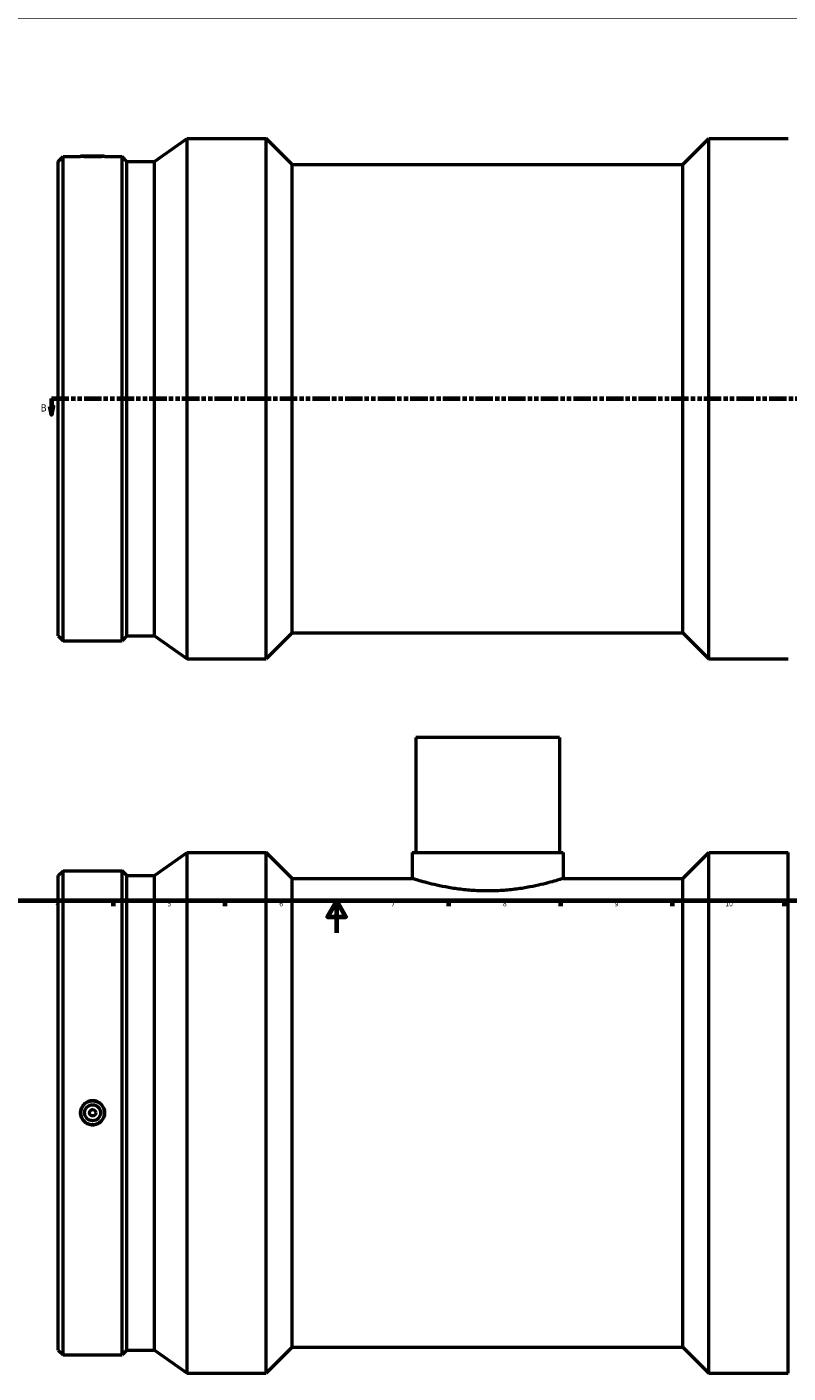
# Model space of a CAD drawing. Header units: millimetres. Extents: x -224 to 1452, y -276 to 1428.
# Tile 2 of 6: x 226 to 703, y -276 to 567. Entities that reach past the tile are written whole.
import ezdxf

# ---------------------------------------------------------------- set-up
doc = ezdxf.new("R2010")
doc.units = ezdxf.units.MM
doc.linetypes.add('DOUBLE_DASH_CHAIN', pattern=[1.2403, 0.6614, -0.0827, 0.1654, -0.0827, 0.1654, -0.0827])
for name, color, linetype, lineweight in [('Border (ANSI)', 7, 'Continuous', 70), ('Section Line (ANSI)', 7, 'DOUBLE_DASH_CHAIN', 70), ('Visible (ANSI)', 7, 'Continuous', 50)]:
    doc.layers.add(name, color=color, linetype=linetype, lineweight=lineweight)
doc.styles.add('Label Text (ANSI)', font='tahoma.ttf')
doc.styles.add('Note Text (ANSI)', font='tahoma.ttf')

# ---------------------------------------------------------------- blocks, each defined once
blk = doc.blocks.new('Borders Default Border')
at = {"layer": 'Border (ANSI)'}
for p, q in [((280.33, 20), (280.33, 16.55)), ((350.42, 20), (350.42, 16.55)), ((490.58, 20), (490.58, 16.55)), ((560.67, 20), (560.67, 16.55)), ((630.75, 20), (630.75, 16.55)), ((700.83, 20), (700.83, 16.55))]:
    blk.add_line(p, q, dxfattribs=at)
at = {"layer": 'Border (ANSI)', "flags": 128}
for points in [[(20, 20), (20, 574), (821, 574), (821, 20), (20, 20)], [(420.5, 0), (420.5, 20), (414.73, 10), (426.27, 10), (420.5, 20)]]:
    blk.add_lwpolyline(points, dxfattribs=at)
at = {"layer": 'Border (ANSI)', "attachment_point": 7, "style": 'Note Text (ANSI)'}
for s, insert, char_height in [('4', (244.23, 16.55), 3.05), ('5', (314.48, 16.49), 3.05), ('6', (384.49, 16.49), 3.05), ('7', (454.6, 16.55), 3.05), ('8', (524.63, 16.48), 3.05), ('9', (594.7, 16.49), 3.05), ('10', (663.96, 16.49), 3.048)]:
    blk.add_mtext(s, dxfattribs=dict(at, insert=insert, char_height=char_height))
blk = doc.blocks.new('2dTransSection0')
at = {"layer": 'Section Line (ANSI)', "linetype": 'Continuous'}
for p, q in [((240.73, 329.43), (241.73, 324.43)), ((242.73, 329.43), (240.73, 329.43)), ((241.73, 334.43), (252.57, 334.43)), ((241.73, 334.43), (241.73, 329.43)), ((241.73, 329.43), (241.73, 324.43)), ((241.73, 324.43), (242.73, 329.43))]:
    blk.add_line(p, q, dxfattribs=at)
at = {"layer": 'Section Line (ANSI)', "linetype": 'DOUBLE_DASH_CHAIN', "ltscale": 16.48111}
blk.add_line((241.73, 334.43), (763.61, 334.43), dxfattribs=at)
at = {"layer": 'Section Line (ANSI)', "linetype": 'Continuous', "flags": 128}
blk.add_lwpolyline([(240.73, 329.43), (241.73, 324.43), (242.73, 329.43), (240.73, 329.43)], dxfattribs=at)
at = {"layer": 'Section Line (ANSI)'}
blk.add_solid([(240.73, 329.43), (241.73, 324.43), (242.73, 329.43), (240.73, 329.43)], dxfattribs=at)
at = {"layer": 'Section Line (ANSI)', "insert": (234.99, 326.36), "char_height": 4.57, "attachment_point": 7, "style": 'Label Text (ANSI)'}
blk.add_mtext('B', dxfattribs=at)

msp = doc.modelspace()

# ---------------------------------------------------------------- linework, layer by layer
at = {"layer": 'Visible (ANSI)'}
for p, q in [((306.231, 482.986), (326.731, 497.427)), ((326.731, 171.427), (326.731, 497.427)), ((326.731, 497.427), (376.336, 497.427)), ((376.336, 171.427), (376.336, 497.427)), ((392.636, 481.127), (376.336, 497.427)), ((637.426, 481.127), (653.726, 497.427)), ((653.726, 171.427), (653.726, 497.427)), ((653.726, 497.427), (703.331, 497.427)), ((246.031, 482.986), (249.063, 486.017)), ((246.031, 185.869), (246.031, 482.986)), ((249.063, 182.837), (249.063, 486.017)), ((249.063, 486.017), (259.995, 486.017)), ((260.031, 486.427), (259.995, 486.017)), ((260.031, 486.427), (275.031, 486.427)), ((275.031, 486.427), (275.067, 486.017)), ((275.067, 486.017), (285.999, 486.017)), ((285.999, 182.837), (285.999, 486.017)), ((289.031, 482.986), (285.999, 486.017)), ((289.031, 185.869), (289.031, 482.986)), ((289.031, 482.986), (306.231, 482.986)), ((306.231, 185.869), (306.231, 482.986)), ((392.636, 187.727), (392.636, 481.127)), ((392.636, 481.127), (637.426, 481.127)), ((637.426, 187.727), (637.426, 481.127)), ((246.031, 185.869), (249.063, 182.837)), ((289.031, 185.869), (285.999, 182.837)), ((289.031, 185.869), (306.231, 185.869)), ((306.231, 185.869), (326.731, 171.427)), ((392.636, 187.727), (376.336, 171.427)), ((392.636, 187.727), (637.426, 187.727)), ((637.426, 187.727), (653.726, 171.427)), ((249.063, 182.837), (285.999, 182.837)), ((326.731, 171.427), (376.336, 171.427)), ((653.726, 171.427), (703.331, 171.427)), ((560.031, 122.279), (470.031, 122.279)), ((470.031, 122.279), (470.031, 50.279)), ((560.031, 122.279), (560.031, 50.279)), ((306.231, 35.837), (326.731, 50.279)), ((326.731, -275.721), (326.731, 50.279)), ((326.731, 50.279), (376.336, 50.279)), ((376.336, -275.721), (376.336, 50.279)), ((392.636, 33.979), (376.336, 50.279)), ((467.781, 50.279), (562.281, 50.279)), ((467.781, 50.279), (467.781, 33.979)), ((562.281, 50.279), (562.281, 33.979)), ((637.426, 33.979), (653.726, 50.279)), ((653.726, -275.721), (653.726, 50.279)), ((653.726, 50.279), (703.331, 50.279)), ((703.331, -275.721), (703.331, 50.279)), ((246.031, 35.837), (249.063, 38.869)), ((246.031, -261.279), (246.031, 35.837)), ((249.063, -264.311), (249.063, 38.869)), ((249.063, 38.869), (285.999, 38.869)), ((285.999, -264.311), (285.999, 38.869)), ((289.031, 35.837), (285.999, 38.869)), ((289.031, -261.279), (289.031, 35.837)), ((289.031, 35.837), (306.231, 35.837)), ((306.231, -261.279), (306.231, 35.837)), ((392.636, -259.421), (392.636, 33.979)), ((392.636, 33.979), (467.781, 33.979)), ((562.281, 33.979), (637.426, 33.979)), ((637.426, -259.421), (637.426, 33.979)), ((246.031, -261.279), (249.063, -264.311)), ((289.031, -261.279), (285.999, -264.311)), ((289.031, -261.279), (306.231, -261.279)), ((306.231, -261.279), (326.731, -275.721)), ((392.636, -259.421), (376.336, -275.721)), ((392.636, -259.421), (637.426, -259.421)), ((637.426, -259.421), (653.726, -275.721)), ((249.063, -264.311), (285.999, -264.311)), ((326.731, -275.721), (376.336, -275.721)), ((653.726, -275.721), (703.331, -275.721))]:
    msp.add_line(p, q, dxfattribs=at)
for radius in [7.5, 5, 2]:
    msp.add_circle((267.531, -112.721), radius, dxfattribs=at)
for points, knots in [([(275.067, 486.017), (275.067, 486.017), (274.878, 486.008), (274.111, 485.972), (273.532, 485.947), (272.195, 485.9), (271.347, 485.875), (269.489, 485.839), (268.479, 485.829), (266.584, 485.829), (265.573, 485.839), (263.715, 485.875), (262.868, 485.9), (261.531, 485.947), (260.952, 485.972), (260.184, 486.008), (259.995, 486.017), (259.995, 486.017)], [1.1369079, 1.1369079, 1.1369079, 1.1369079, 1.4210641, 1.4210641, 1.7052202, 1.7052202, 1.989518, 1.989518, 2.2738158, 2.2738158, 2.5581137, 2.5581137, 2.8424115, 2.8424115, 3.1265676, 3.1265676, 3.4107238, 3.4107238, 3.4107238, 3.4107238]), ([(562.281, 33.979), (562.281, 33.979), (561.993, 33.885), (560.787, 33.503), (559.869, 33.215), (557.451, 32.491), (555.949, 32.054), (552.487, 31.114), (550.527, 30.611), (546.356, 29.636), (543.999, 29.128), (538.86, 28.168), (536.079, 27.717), (530.265, 26.965), (527.228, 26.662), (521.106, 26.26), (518.021, 26.161), (512.041, 26.161), (508.956, 26.26), (502.834, 26.662), (499.797, 26.965), (493.984, 27.717), (491.202, 28.168), (486.064, 29.128), (483.706, 29.636), (479.535, 30.611), (477.575, 31.114), (474.113, 32.054), (472.611, 32.491), (470.193, 33.215), (469.276, 33.503), (468.069, 33.885), (467.781, 33.979), (467.781, 33.979)], [7.1749824, 7.1749824, 7.1749824, 7.1749824, 8.0716753, 8.0716753, 8.9683681, 8.9683681, 9.8650609, 9.8650609, 10.7617537, 10.7617537, 11.6588065, 11.6588065, 12.5558593, 12.5558593, 13.4529121, 13.4529121, 14.3499649, 14.3499649, 15.2470177, 15.2470177, 16.1440705, 16.1440705, 17.0411233, 17.0411233, 17.9381761, 17.9381761, 18.8348689, 18.8348689, 19.7315617, 19.7315617, 20.6282545, 20.6282545, 21.5249473, 21.5249473, 21.5249473, 21.5249473]), ([(267.531, -105.169), (268.479, -105.169), (269.489, -105.359), (271.347, -106.131), (272.195, -106.713), (273.532, -108.055), (274.111, -108.904), (274.878, -110.764), (275.067, -111.774), (275.067, -113.668), (274.878, -114.679), (274.111, -116.538), (273.532, -117.387), (272.195, -118.729), (271.347, -119.311), (269.489, -120.083), (268.479, -120.274), (266.584, -120.274), (265.573, -120.083), (263.715, -119.311), (262.868, -118.729), (261.531, -117.387), (260.952, -116.538), (260.184, -114.679), (259.995, -113.668), (259.995, -111.774), (260.184, -110.764), (260.952, -108.904), (261.531, -108.055), (262.868, -106.713), (263.715, -106.131), (265.573, -105.359), (266.584, -105.169), (267.531, -105.169)], [0, 0, 0, 0, 0.2842978, 0.2842978, 0.5685956, 0.5685956, 0.8527518, 0.8527518, 1.1369079, 1.1369079, 1.4210641, 1.4210641, 1.7052202, 1.7052202, 1.989518, 1.989518, 2.2738158, 2.2738158, 2.5581137, 2.5581137, 2.8424115, 2.8424115, 3.1265676, 3.1265676, 3.4107238, 3.4107238, 3.6948799, 3.6948799, 3.9790361, 3.9790361, 4.2633339, 4.2633339, 4.5476317, 4.5476317, 4.5476317, 4.5476317])]:
    msp.add_open_spline(points, degree=3, knots=knots, dxfattribs=at)

# ---------------------------------------------------------------- block references
msp.add_blockref('Borders Default Border', (0, 0))
at = {"layer": 'Section Line (ANSI)'}
msp.add_blockref('2dTransSection0', (0, 0), dxfattribs=at)

doc.saveas('drawing.dxf')
